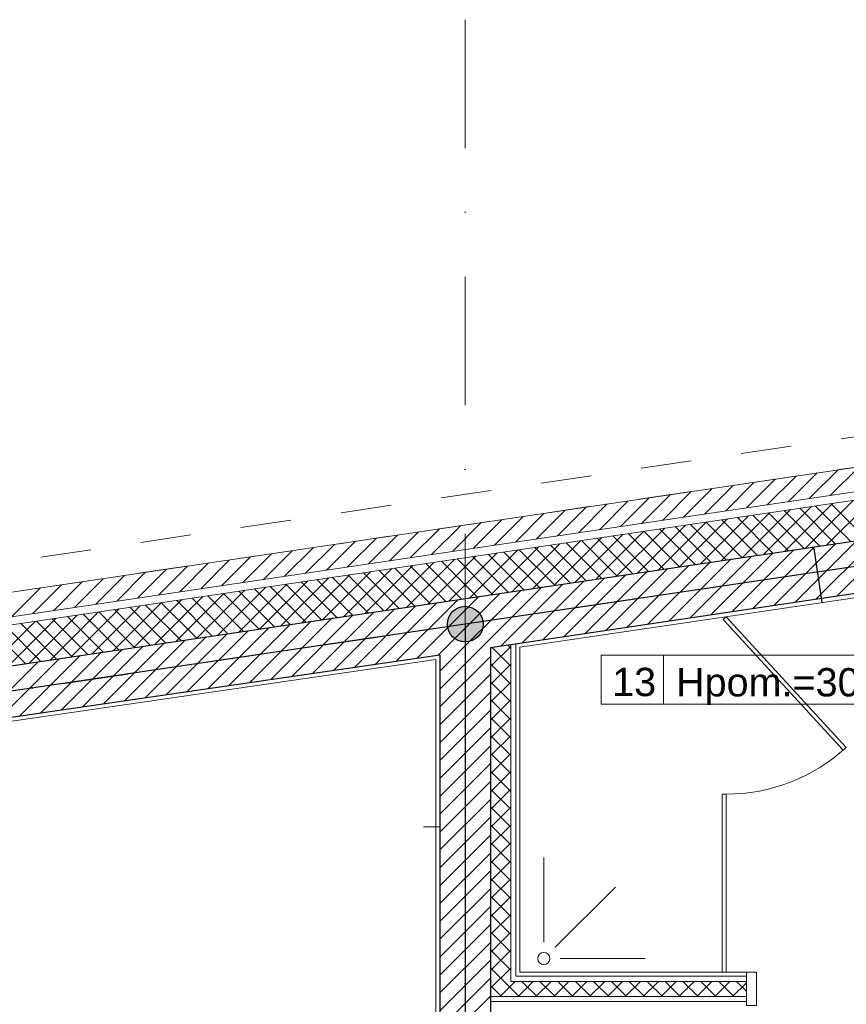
# Model space of a CAD drawing. Header units: metres. Extents: x -10951 to 10441, y -17253 to 1447.
# Tile 32 of 54: x -9488 to -9080, y -14090 to -13603. Entities that reach past the tile are written whole.
import ezdxf
from ezdxf.enums import TextEntityAlignment as Align

# ---------------------------------------------------------------- set-up
doc = ezdxf.new("R2010")
doc.units = ezdxf.units.M
doc.header["$MEASUREMENT"] = 0
for name, pattern in [('8', [0.5, 0.25, -0.25]), ('ACAD_ISO02W100', [15, 12, -3]), ('DASHDOT', [25.4, 12.7, -6.35, 0, -6.35])]:
    doc.linetypes.add(name, pattern=pattern)
for name, color, linetype, lineweight in [('#elektryczne', 8, 'Continuous', 20), ('A_DRZWI', 8, 'Continuous', 5), ('A_HACZE', 8, 'Continuous', 5), ('A_OSIE', 8, 'Continuous', 13), ('A_OZACZENIE DRZWI', 8, 'Continuous', 13), ('A_OZNACZENIA OKIEN', 8, 'Continuous', 13), ('A_PROJEKTOWANE ŚCIANY MUROWANE NOŚNE', 8, 'Continuous', 30), ('A_SCIANY DZIALOWE GK', 8, 'Continuous', 5), ('A_STAL CIENKIE', 8, 'Continuous', 0), ('A_TABELKI POM.', 8, 'Continuous', 20), ('A_TYNK', 8, 'Continuous', 5), ('A_WYMIARY WEWNETRZNE', 8, 'Continuous', 18), ('A_WYPOSAŻENIE SANITARNE', 8, 'Continuous', 5), ('EB_ODGROM_INSTALACJA ODGROMOWA', 1, 'Continuous', 30), ('EB_UZIEMIENIE', 1, 'ACAD_ISO02W100', 30)]:
    doc.layers.add(name, color=color, linetype=linetype, lineweight=lineweight)
doc.layers.add('A_OZNACZENIA WARSTW', color=8, linetype='Continuous')
doc.styles.add('ARIAL', font='arial.ttf')
doc.styles.add('m1_romans', font='romans.shx', dxfattribs={"width": 0.8})

# ---------------------------------------------------------------- blocks, each defined once
blk = doc.blocks.new('podkład')
at = {"layer": 'A_DRZWI', "color": 8, "ltscale": 2}
blk.add_lwpolyline([(11520.29, -1146.2), (11515.29, -1146.2), (11515.29, -1162.7), (11520.29, -1162.7)], close=True, dxfattribs=at)
at = {"layer": 'A_HACZE', "color": 8, "linetype": 'Continuous'}
for p, q in [((11550.24, -899.28), (11536.01, -913.52)), ((11560.62, -897.75), (11546.38, -911.98)), ((11570.99, -896.21), (11556.75, -910.45)), ((11508.75, -905.42), (11494.51, -919.66)), ((11519.12, -903.89), (11504.88, -918.13)), ((11529.49, -902.35), (11515.26, -916.59)), ((11539.87, -900.82), (11525.63, -915.06)), ((11477.62, -910.03), (11463.38, -924.27)), ((11488, -908.5), (11473.76, -922.73)), ((11498.37, -906.96), (11484.13, -921.2)), ((11446.5, -914.64), (11432.26, -928.88)), ((11456.87, -913.1), (11442.64, -927.34)), ((11467.25, -911.57), (11453.01, -925.81)), ((11557.88, -914.32), (11534.15, -938.05)), ((11568.26, -912.79), (11544.52, -936.52)), ((11578.63, -911.25), (11554.9, -934.98)), ((11574.63, -932.06), (11557.01, -914.45)), ((11415.38, -919.24), (11401.14, -933.48)), ((11425.75, -917.71), (11411.51, -931.95)), ((11436.12, -916.17), (11421.89, -930.41)), ((11526.76, -918.93), (11503.03, -942.66)), ((11537.13, -917.39), (11513.4, -941.13)), ((11536.13, -937.76), (11518.52, -920.15)), ((11547.51, -915.86), (11523.77, -939.59)), ((11543.83, -936.62), (11526.22, -919.01)), ((11551.53, -935.48), (11533.92, -917.87)), ((11559.23, -934.34), (11541.62, -916.73)), ((11566.93, -933.2), (11549.32, -915.59)), ((11384.25, -923.85), (11370.01, -938.09)), ((11394.63, -922.32), (11380.39, -936.55)), ((11405, -920.78), (11390.76, -935.02)), ((11485.26, -925.07), (11461.53, -948.8)), ((11495.63, -923.54), (11471.9, -947.27)), ((11506.01, -922), (11482.28, -945.73)), ((11505.33, -942.32), (11487.72, -924.71)), ((11516.38, -920.46), (11492.65, -944.2)), ((11513.03, -941.18), (11495.42, -923.57)), ((11520.73, -940.04), (11503.12, -922.43)), ((11528.43, -938.9), (11510.82, -921.29)), ((11342.76, -929.99), (11328.52, -944.23)), ((11353.13, -928.46), (11338.89, -942.7)), ((11363.5, -926.92), (11349.27, -941.16)), ((11373.88, -925.39), (11359.64, -939.63)), ((11454.14, -929.68), (11430.4, -953.41)), ((11464.51, -928.14), (11440.78, -951.88)), ((11474.89, -926.61), (11451.15, -950.34)), ((11474.54, -946.88), (11456.92, -929.27)), ((11482.24, -945.74), (11464.62, -928.13)), ((11489.94, -944.6), (11472.32, -926.99)), ((11497.64, -943.46), (11480.02, -925.85)), ((11590.53, -929.71), (11560.22, -960.02)), ((11311.63, -934.6), (11297.39, -948.84)), ((11322.01, -933.06), (11307.77, -947.3)), ((11332.38, -931.53), (11318.14, -945.77)), ((11423.01, -934.28), (11399.28, -958.02)), ((11433.39, -932.75), (11409.66, -956.48)), ((11443.76, -931.21), (11420.03, -954.95)), ((11443.74, -951.44), (11426.13, -933.82)), ((11451.44, -950.3), (11433.83, -932.68)), ((11459.14, -949.16), (11441.53, -931.54)), ((11466.84, -948.02), (11449.23, -930.4)), ((11559.4, -934.32), (11529.05, -964.67)), ((11569.78, -932.78), (11539.44, -963.12)), ((11580.15, -931.24), (11549.83, -961.57)), ((11280.51, -939.21), (11266.27, -953.45)), ((11290.88, -937.67), (11276.64, -951.91)), ((11301.26, -936.14), (11287.02, -950.37)), ((11391.89, -938.89), (11368.16, -962.62)), ((11402.27, -937.36), (11378.53, -961.09)), ((11405.25, -957.13), (11387.63, -939.52)), ((11412.64, -935.82), (11388.91, -959.55)), ((11412.94, -956), (11395.33, -938.38)), ((11420.64, -954.86), (11403.03, -937.24)), ((11428.34, -953.72), (11410.73, -936.1)), ((11436.04, -952.58), (11418.43, -934.96)), ((11528.28, -938.92), (11497.89, -969.31)), ((11538.66, -937.39), (11508.28, -967.77)), ((11549.03, -935.85), (11518.66, -966.22)), ((11249.39, -943.81), (11235.15, -958.05)), ((11259.76, -942.28), (11245.52, -956.52)), ((11270.13, -940.74), (11255.9, -954.98)), ((11360.77, -943.5), (11337.03, -967.23)), ((11371.14, -941.96), (11347.41, -965.7)), ((11374.45, -961.69), (11356.84, -944.08)), ((11381.52, -940.43), (11357.78, -964.16)), ((11382.15, -960.55), (11364.53, -942.94)), ((11389.85, -959.41), (11372.23, -941.8)), ((11397.55, -958.27), (11379.93, -940.66)), ((11497.16, -943.53), (11466.72, -973.96)), ((11507.53, -941.99), (11477.11, -972.41)), ((11517.91, -940.46), (11487.5, -970.86)), ((11218.26, -948.42), (11204.02, -962.66)), ((11228.64, -946.89), (11214.4, -961.12)), ((11239.01, -945.35), (11224.77, -959.59)), ((11329.64, -948.1), (11305.91, -971.84)), ((11340.02, -946.57), (11316.29, -970.3)), ((11343.65, -966.25), (11326.04, -948.64)), ((11350.39, -945.03), (11326.66, -968.77)), ((11351.35, -965.11), (11333.74, -947.5)), ((11359.05, -963.97), (11341.44, -946.36)), ((11366.75, -962.83), (11349.14, -945.22)), ((11466.03, -948.14), (11435.56, -978.61)), ((11476.41, -946.6), (11445.95, -977.06)), ((11486.78, -945.06), (11456.34, -975.51)), ((11187.14, -953.03), (11172.9, -967.27)), ((11197.51, -951.49), (11183.28, -965.73)), ((11207.89, -949.96), (11193.65, -964.19)), ((11288.15, -954.25), (11264.41, -977.98)), ((11298.52, -952.71), (11274.79, -976.45)), ((11308.9, -951.18), (11285.16, -974.91)), ((11305.16, -971.95), (11287.54, -954.34)), ((11312.85, -970.81), (11295.24, -953.2)), ((11319.27, -949.64), (11295.54, -973.37)), ((11320.55, -969.67), (11302.94, -952.06)), ((11328.25, -968.53), (11310.64, -950.92)), ((11335.95, -967.39), (11318.34, -949.78)), ((11424.54, -954.28), (11394.01, -984.81)), ((11434.91, -952.74), (11404.4, -983.26)), ((11445.29, -951.21), (11414.78, -981.71)), ((11455.66, -949.67), (11425.17, -980.16)), ((11166.39, -956.1), (11152.15, -970.34)), ((11176.76, -954.56), (11162.53, -968.8)), ((11257.02, -958.85), (11233.29, -982.59)), ((11267.4, -957.32), (11243.66, -981.05)), ((11277.77, -955.78), (11254.04, -979.52)), ((11274.36, -976.51), (11256.75, -958.9)), ((11282.06, -975.37), (11264.44, -957.76)), ((11289.76, -974.23), (11272.14, -956.62)), ((11297.46, -973.09), (11279.84, -955.48)), ((11393.41, -958.88), (11362.88, -989.42)), ((11414.16, -955.81), (11363.8, -1006.18)), ((11403.79, -957.35), (11363.8, -997.34)), ((11225.9, -963.46), (11202.17, -987.19)), ((11236.27, -961.93), (11212.54, -985.66)), ((11246.65, -960.39), (11222.92, -984.12)), ((11243.56, -981.07), (11225.95, -963.45)), ((11251.26, -979.93), (11233.65, -962.31)), ((11258.96, -978.79), (11241.35, -961.17)), ((11266.66, -977.65), (11249.05, -960.03)), ((11362.29, -963.49), (11331.86, -993.92)), ((11372.66, -961.96), (11342.2, -992.42)), ((11383.04, -960.42), (11352.54, -990.92)), ((11194.78, -968.07), (11171.04, -991.8)), ((11205.15, -966.53), (11181.42, -990.27)), ((11215.53, -965), (11191.79, -988.73)), ((11212.76, -985.63), (11195.15, -968.01)), ((11220.46, -984.49), (11202.85, -966.87)), ((11228.16, -983.35), (11210.55, -965.73)), ((11235.86, -982.21), (11218.25, -964.59)), ((11331.17, -968.1), (11300.84, -998.43)), ((11341.54, -966.56), (11311.18, -996.93)), ((11351.92, -965.03), (11321.52, -995.42)), ((11163.65, -972.67), (11139.92, -996.41)), ((11174.03, -971.14), (11150.29, -994.87)), ((11174.27, -991.32), (11156.66, -973.71)), ((11184.4, -969.6), (11160.67, -993.34)), ((11181.97, -990.18), (11164.35, -972.57)), ((11189.67, -989.04), (11172.05, -971.43)), ((11197.37, -987.9), (11179.75, -970.29)), ((11205.07, -986.77), (11187.45, -969.15)), ((11300.04, -972.71), (11269.82, -1002.93)), ((11310.42, -971.17), (11280.16, -1001.43)), ((11320.79, -969.63), (11290.5, -999.93)), ((11158.87, -993.6), (11141.26, -975.99)), ((11166.57, -992.46), (11148.96, -974.85)), ((11268.92, -977.31), (11238.79, -1007.44)), ((11279.3, -975.78), (11249.14, -1005.94)), ((11289.67, -974.24), (11259.48, -1004.43)), ((11227.42, -983.45), (11197.43, -1013.44)), ((11237.8, -981.92), (11207.77, -1011.94)), ((11248.17, -980.38), (11218.11, -1010.44)), ((11258.55, -978.85), (11228.45, -1008.94)), ((11196.3, -988.06), (11166.41, -1017.95)), ((11206.67, -986.53), (11176.75, -1016.45)), ((11217.05, -984.99), (11187.09, -1014.95)), ((11398.79, -985.03), (11388.79, -995.03)), ((11389.5, -985.48), (11388.79, -986.19)), ((11398.79, -994.87), (11389.41, -985.49)), ((11398.79, -986.03), (11397.11, -984.35)), ((11165.18, -992.67), (11135.39, -1022.45)), ((11175.55, -991.13), (11145.73, -1020.95)), ((11185.93, -989.6), (11156.07, -1019.45)), ((11388.8, -990.01), (11363.8, -1015.01)), ((11398.79, -1003.71), (11388.79, -993.71)), ((11398.79, -993.87), (11388.79, -1003.87)), ((11388.8, -998.85), (11363.8, -1023.85)), ((11398.79, -1012.55), (11388.79, -1002.55)), ((11398.79, -1002.71), (11388.79, -1012.71)), ((11388.8, -1007.69), (11363.8, -1032.69)), ((11398.79, -1021.39), (11388.79, -1011.39)), ((11398.79, -1011.54), (11388.79, -1021.55)), ((11388.8, -1016.53), (11363.8, -1041.53)), ((11398.79, -1030.23), (11388.79, -1020.23)), ((11398.79, -1020.38), (11388.79, -1030.38)), ((11388.8, -1025.37), (11363.8, -1050.37)), ((11398.79, -1039.06), (11388.79, -1029.06)), ((11398.79, -1029.22), (11388.79, -1039.22)), ((11388.8, -1034.21), (11363.8, -1059.21)), ((11398.79, -1047.9), (11388.79, -1037.9)), ((11398.79, -1038.06), (11388.79, -1048.06)), ((11388.8, -1043.05), (11363.8, -1068.05)), ((11398.79, -1056.74), (11388.79, -1046.74)), ((11398.79, -1046.9), (11388.79, -1056.9)), ((11388.8, -1051.89), (11363.8, -1076.89)), ((11398.79, -1065.58), (11388.79, -1055.58)), ((11398.79, -1055.74), (11388.79, -1065.74)), ((11388.8, -1060.72), (11363.8, -1085.72)), ((11398.79, -1074.42), (11388.79, -1064.42)), ((11398.79, -1064.58), (11388.79, -1074.58)), ((11388.8, -1069.56), (11363.8, -1094.56)), ((11398.79, -1083.26), (11388.79, -1073.26)), ((11398.79, -1073.42), (11388.79, -1083.42)), ((11388.8, -1078.4), (11363.8, -1103.4)), ((11398.79, -1092.1), (11388.79, -1082.1)), ((11398.79, -1082.26), (11388.79, -1092.26)), ((11388.8, -1087.24), (11363.8, -1112.24)), ((11398.79, -1100.94), (11388.79, -1090.94)), ((11398.79, -1091.09), (11388.79, -1101.09)), ((11388.8, -1096.08), (11363.8, -1121.08)), ((11398.79, -1109.78), (11388.79, -1099.78)), ((11398.79, -1099.93), (11388.79, -1109.93)), ((11388.8, -1104.92), (11363.8, -1129.92)), ((11398.79, -1118.61), (11388.79, -1108.61)), ((11398.79, -1108.77), (11388.79, -1118.77)), ((11388.8, -1113.76), (11363.8, -1138.76)), ((11398.79, -1127.45), (11388.79, -1117.45)), ((11398.79, -1117.61), (11388.79, -1127.61)), ((11388.8, -1122.6), (11363.8, -1147.6)), ((11398.79, -1136.29), (11388.79, -1126.29)), ((11398.79, -1126.45), (11388.79, -1136.45)), ((11388.8, -1131.44), (11363.8, -1156.44)), ((11398.79, -1145.13), (11388.79, -1135.13)), ((11398.79, -1135.29), (11388.79, -1145.29)), ((11388.8, -1140.27), (11363.8, -1165.27)), ((11403.02, -1158.2), (11388.79, -1143.97)), ((11398.79, -1144.13), (11388.79, -1154.13)), ((11388.8, -1149.11), (11363.8, -1174.11)), ((11394.18, -1158.2), (11388.79, -1152.81)), ((11401.05, -1150.7), (11393.55, -1158.2)), ((11409.89, -1150.7), (11402.39, -1158.2)), ((11411.85, -1158.2), (11404.35, -1150.7)), ((11418.73, -1150.7), (11411.23, -1158.2)), ((11420.69, -1158.2), (11413.19, -1150.7)), ((11427.57, -1150.7), (11420.07, -1158.2)), ((11429.53, -1158.2), (11422.03, -1150.7)), ((11436.41, -1150.7), (11428.91, -1158.2)), ((11438.37, -1158.2), (11430.87, -1150.7)), ((11445.25, -1150.7), (11437.75, -1158.2)), ((11447.21, -1158.2), (11439.71, -1150.7)), ((11454.09, -1150.7), (11446.59, -1158.2)), ((11456.05, -1158.2), (11448.55, -1150.7)), ((11462.93, -1150.7), (11455.43, -1158.2)), ((11464.89, -1158.2), (11457.39, -1150.7)), ((11471.76, -1150.7), (11464.26, -1158.2)), ((11473.73, -1158.2), (11466.23, -1150.7)), ((11480.6, -1150.7), (11473.1, -1158.2)), ((11482.57, -1158.2), (11475.07, -1150.7)), ((11489.44, -1150.7), (11481.94, -1158.2)), ((11491.4, -1158.2), (11483.9, -1150.7)), ((11498.28, -1150.7), (11490.78, -1158.2)), ((11500.24, -1158.2), (11492.74, -1150.7)), ((11507.12, -1150.7), (11499.62, -1158.2)), ((11509.08, -1158.2), (11501.58, -1150.7)), ((11515.29, -1151.37), (11508.46, -1158.2)), ((11515.29, -1155.56), (11510.42, -1150.7)), ((11388.8, -1157.95), (11363.8, -1182.95))]:
    blk.add_line(p, q, dxfattribs=at)
at = {"layer": 'A_OSIE', "color": 8, "linetype": 'DASHDOT', "ltscale": 5}
blk.add_line((11376.3, -675.15), (11376.3, -2335.96), dxfattribs=at)
at = {"layer": 'A_OSIE', "color": 8, "linetype": 'DASHDOT', "ltscale": 2.5}
blk.add_line((10108.73, -1161.68), (13256.84, -695.71), dxfattribs=at)
at = {"layer": 'A_OZNACZENIA WARSTW', "color": 8, "linetype": 'Continuous'}
blk.add_line((11548.58, -936.66), (11552.54, -963.37), dxfattribs=at)
at = {"layer": 'A_PROJEKTOWANE ŚCIANY MUROWANE NOŚNE', "color": 8}
for p, q in [((11094.83, -1003.08), (12186.65, -841.47)), ((11388.8, -985.58), (12048.8, -887.15)), ((11388.8, -985.58), (11388.8, -1364.7)), ((11098.49, -1027.81), (11363.8, -989.28)), ((11363.8, -989.28), (11363.8, -1389.7))]:
    blk.add_line(p, q, dxfattribs=at)
at = {"layer": 'A_SCIANY DZIALOWE GK', "color": 8}
for p, q in [((11398.79, -1150.7), (11398.79, -984.1)), ((11401.29, -1148.2), (11401.29, -983.73)), ((11515.29, -1148.2), (11401.29, -1148.2)), ((11515.29, -1150.7), (11398.79, -1150.7)), ((11515.29, -1158.2), (11388.79, -1158.2)), ((11515.29, -1160.7), (11388.79, -1160.7))]:
    blk.add_line(p, q, dxfattribs=at)
at = {"layer": 'A_STAL CIENKIE', "color": 8, "linetype": '8', "ltscale": 100}
for p, q in [((10325.66, -1065.38), (13908.4, -535.07)), ((13910.62, -549.91), (10327.86, -1080.21))]:
    blk.add_line(p, q, dxfattribs=at)
at = {"layer": 'A_TYNK', "color": 8, "linetype": 'Continuous'}
for p, q in [((11089.56, -967.47), (12181.38, -805.87)), ((11091.32, -979.34), (12183.13, -817.74)), ((11091.9, -983.3), (12183.72, -821.69)), ((11098.79, -1029.79), (11361.8, -991.6)), ((11361.8, -991.6), (11361.8, -1402.2))]:
    blk.add_line(p, q, dxfattribs=at)
at = {"layer": 'A_TYNK', "color": 8}
for p, q in [((11701.79, -941.28), (11403.3, -985.46)), ((11403.3, -1146.2), (11403.3, -985.46)), ((11515.29, -1146.2), (11403.3, -1146.2))]:
    blk.add_line(p, q, dxfattribs=at)
at = {"layer": 'A_WYMIARY WEWNETRZNE', "color": 8, "linetype": 'Continuous'}
for p, q in [((11443.5, -1013.69), (11443.5, -989.46)), ((11443.5, -989.46), (11640.48, -989.46)), ((11474.37, -989.46), (11474.37, -1013.69)), ((11640.48, -1013.69), (11443.5, -1013.69)), ((11355.66, -1074.34), (11363.8, -1074.34))]:
    blk.add_line(p, q, dxfattribs=at)
at = {"layer": 'A_WYPOSAŻENIE SANITARNE', "color": 8}
for p, q in [((11503.81, -971.71), (11505.29, -970.36)), ((11563.17, -1036.37), (11503.81, -971.71)), ((11505.29, -970.36), (11564.64, -1035.02)), ((11564.64, -1035.02), (11563.17, -1036.37)), ((11503.29, -1058.13), (11505.29, -1058.13)), ((11503.29, -1146.2), (11503.29, -1058.13)), ((11505.29, -1058.13), (11505.29, -1146.2)), ((11415.17, -1131.4), (11415.17, -1089.4)), ((11420.83, -1133.75), (11450.53, -1104.05)), ((11423.17, -1139.4), (11465.17, -1139.4)), ((11505.29, -1146.2), (11503.29, -1146.2))]:
    blk.add_line(p, q, dxfattribs=at)
blk.add_circle((11415.17, -1139.4), 3, dxfattribs=at)
blk.add_arc((11505.29, -970.36), 87.77, 270, 312.5502, dxfattribs=at)
at = {"layer": 'A_OZACZENIE DRZWI', "color": 8, "ltscale": 0.1, "style": 'm1_romans', "width": 0.8}
for rotation, p in [(98.4861, (12735.07, -773.13)), (360, (12573.8, -1012.7)), (90, (11565.29, -1150.14)), (90, (11872.29, -1150.14)), (90, (12230.03, -1245.64)), (90, (12385.87, -1249.44)), (90, (11565.29, -1370.89)), (90, (11872.29, -1370.89)), (90, (12230.03, -1370.89)), (90, (12389.3, -1370.89)), (90, (11748.79, -1556.15)), (90, (11986.6, -1556.15)), (90, (12389.3, -1556.15)), (360, (12235.05, -1664.2)), (360, (12235.05, -1880.2)), (90, (11745.78, -2001.94))]:
    blk.add_attdef('SZEROKOSC', text='', height=10, rotation=rotation, dxfattribs=at).set_placement(p, align=Align.BOTTOM_CENTER)
for rotation, p in [(98.4861, (12738.56, -773.47)), (360, (12572.95, -1016.09)), (90, (11568.68, -1150.99)), (90, (11875.68, -1150.99)), (90, (12233.42, -1246.49)), (90, (12389.27, -1250.29)), (90, (11568.68, -1371.74)), (90, (11875.68, -1371.74)), (90, (12233.42, -1371.74)), (90, (12392.69, -1371.74)), (90, (11752.19, -1557)), (90, (11990, -1557)), (90, (12392.69, -1557)), (360, (12234.2, -1667.59)), (360, (12234.2, -1883.59)), (90, (11749.18, -2002.79))]:
    blk.add_attdef('WYSOKOSC', text='', height=10, rotation=rotation, dxfattribs=at).set_placement(p, align=Align.TOP_CENTER)
at = {"layer": 'A_OZNACZENIA OKIEN', "color": 8, "linetype": 'Continuous', "lineweight": 18, "style": 'ARIAL'}
blk.add_text('Hpom.=300 cm', height=14, dxfattribs=at).set_placement((11480.49, -1009.8))
at = {"layer": 'A_OZNACZENIA OKIEN', "color": 8, "ltscale": 0.1, "style": 'm1_romans', "width": 0.8}
for rotation, p in [(278.8676, (13403.28, -587.56)), (278.8676, (13013.44, -645.27)), (278.8676, (12475.3, -724.92)), (278.8676, (12253.72, -757.72)), (0, (14011.09, -903.42)), (278.8676, (11051.11, -935.72)), (278.8676, (10670.26, -992.09)), (0, (14011.09, -1578.09)), (90, (10823, -2081.55)), (90, (11208, -2081.55)), (90, (11974, -2081.55)), (90, (13179.19, -2081.55)), (90, (13543.19, -2081.55))]:
    blk.add_attdef('WYSOKOSC', text='', height=10, rotation=rotation, dxfattribs=at).set_placement(p, align=Align.TOP_CENTER)
for rotation, p in [(278.8676, (13373.71, -593.04)), (278.8676, (12983.87, -650.74)), (278.8676, (12445.73, -730.4)), (278.8676, (12224.15, -763.19)), (0, (14017.48, -900.03)), (278.8676, (11021.54, -941.2)), (278.8676, (10640.69, -997.57)), (0, (14017.48, -1574.7)), (90, (10819.6, -2080.7)), (90, (11204.6, -2080.7)), (90, (11970.6, -2080.7)), (90, (13175.8, -2080.7)), (90, (13539.8, -2080.7))]:
    blk.add_attdef('SZEROKOSC', text='', height=10, rotation=rotation, dxfattribs=at).set_placement(p, align=Align.BOTTOM_CENTER)
at = {"layer": 'A_TABELKI POM.', "color": 8, "linetype": 'Continuous', "lineweight": 18, "style": 'ARIAL'}
blk.add_text('13', height=14, dxfattribs=at).set_placement((11448.9, -1009.65))
blk = doc.blocks.new('zlacze_spawane')
at = {"layer": 'EB_ODGROM_INSTALACJA ODGROMOWA', "transparency": 33554559}
h = blk.add_hatch(color=256, dxfattribs=at)
edge = h.paths.add_edge_path()
edge.add_arc((0, 0), 72, 0, 360)
at = {"layer": 'EB_ODGROM_INSTALACJA ODGROMOWA'}
blk.add_circle((0, 0), 72, dxfattribs=at)

msp = doc.modelspace()

# ---------------------------------------------------------------- linework, layer by layer
at = {"layer": 'EB_UZIEMIENIE', "linetype": 'Continuous', "lineweight": 30}
for p, q in [((-8583.02, -13800.26), (-9268.02, -13901.65)), ((-9268.02, -13901.65), (-10261.42, -14048.46)), ((-9268.02, -13901.65), (-9268.02, -14304.79))]:
    msp.add_line(p, q, dxfattribs=at)

# ---------------------------------------------------------------- block references
at = {"layer": '#elektryczne', "color": 8, "linetype": 'Continuous', "lineweight": 18}
msp.add_blockref('podkład', (-20644.32, -12927.59), dxfattribs=at)
at = {"layer": 'EB_UZIEMIENIE', "color": 240, "true_color": 0xed1f24, "xscale": 0.1224999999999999, "yscale": 0.1224999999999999, "zscale": 0.1224999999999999, "rotation": 269.9042895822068}
msp.add_blockref('zlacze_spawane', (-9268.02, -13901.65), dxfattribs=at)

doc.saveas('drawing.dxf')
